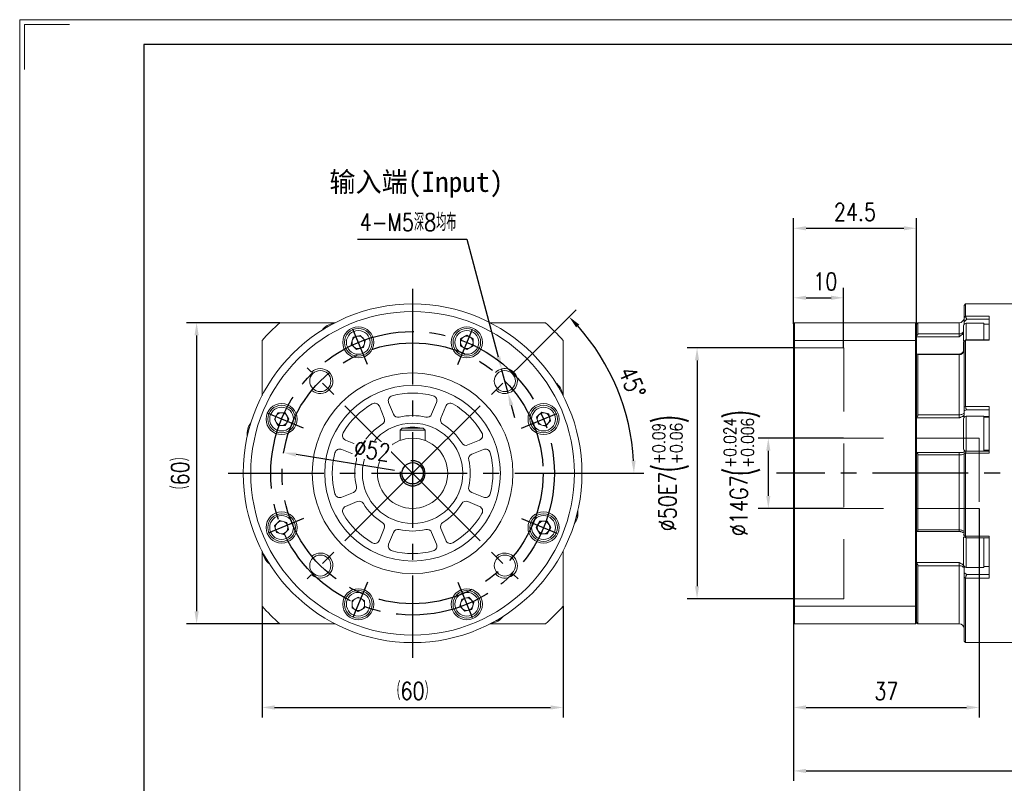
# Model space of a CAD drawing. Header units: millimetres. Extents: x 889 to 1305, y 1037 to 1331.
# Tile 7 of 10: x 889 to 1085, y 1178 to 1331. Entities that reach past the tile are written whole.
import ezdxf

# ---------------------------------------------------------------- set-up
doc = ezdxf.new("R2010")
doc.units = ezdxf.units.MM
doc.set_wipeout_variables(frame=1)
doc.header["$PDSIZE"] = -5
doc.linetypes.add('CENTER2', pattern=[28.575, 19.05, -3.175, 3.175, -3.175])
doc.linetypes.add('DASHED2', pattern=[9.525, 6.35, -3.175])
doc.layers.get('0').update_dxf_attribs({"lineweight": 18})
doc.layers.get('Defpoints').update_dxf_attribs({"lineweight": 18})
for name, color, linetype in [('1轮廓实线层', 7, 'Continuous'), ('2细线层', 4, 'Continuous'), ('3中心线层', 1, 'CENTER2'), ('4虚线层', 6, 'DASHED2'), ('7标注层', 4, 'Continuous')]:
    doc.layers.add(name, color=color, linetype=linetype)
doc.layers.add('SLD-0', color=7, linetype='Continuous', lineweight=18)
doc.layers.add('尺寸线', color=7, linetype='Continuous', lineweight=18)
doc.styles.add('TH_GBDIM', font='romans.shx', dxfattribs={"width": 0.8, "bigfont": 'gbcbig.shx'})
doc.styles.add('工程字', font='txt')
doc.dimstyles.new('TH_GBDIM', dxfattribs={"dimtxt": 3.5, "dimasz": 2.5, "dimexe": 2, "dimexo": 0, "dimgap": 1.5, "dimtad": 1, "dimdec": 1, "dimdsep": 46, "dimtxsty": 'TH_GBDIM', "dimcen": 2.5, "dimclrd": 130, "dimclre": 130, "dimclrt": 3, "dimadec": 0, "dimazin": 2, "dimtfac": 0.714286, "dimtdec": 1, "dimtmove": 0, "dimatfit": 3, "dimfxl": 1, "dimtzin": 0, "dimlwd": -1, "dimlwe": -1, "dimarcsym": 0})

# ---------------------------------------------------------------- blocks, each defined once
blk = doc.blocks.new('*U7')
at = {"layer": '3中心线层', "ltscale": 0.4}
blk.add_line((1.62, -3.92), (-1.62, 3.92), dxfattribs=at)
blk = doc.blocks.new('*U6')
at = {"color": 0, "linetype": 'ByBlock', "lineweight": -2, "transparency": 16777216}
blk.add_blockref('*U7', (50.31, 240.36), dxfattribs=at)
for p, rotation in [((71.54, 240.36), 315), ((35.3, 225.35), 45), ((86.55, 225.35), 270), ((86.55, 204.12), 225), ((35.3, 204.12), 90), ((50.31, 189.11), 135), ((71.54, 189.11), 180)]:
    blk.add_blockref('*U7', p, dxfattribs=dict(at, rotation=rotation))
blk = doc.blocks.new('*D14')
at = {"layer": '7标注层', "color": 130}
for p, q in [((1053.43, 1247.24), (1036.42, 1247.24)), ((1038.42, 1244.74), (1038.42, 1235.74)), ((1053.43, 1233.24), (1036.42, 1233.24))]:
    blk.add_line(p, q, dxfattribs=at)
for points in [[(1038.83, 1244.74), (1038, 1244.74), (1038.42, 1247.24)], [(1038, 1235.74), (1038.83, 1235.74), (1038.42, 1233.24)]]:
    blk.add_solid(points, dxfattribs=at)
at = {"layer": 'Defpoints', "color": 0}
for p in [(1053.43, 1247.24), (1038.42, 1233.24), (1053.43, 1233.24)]:
    blk.add_point(p, dxfattribs=at)
at = {"layer": '7标注层', "color": 3, "insert": (1033.12, 1240.24), "char_height": 3.5, "attachment_point": 5, "rotation": 90, "style": 'TH_GBDIM'}
blk.add_mtext('{\\A1;{%%c14}{}{G7\\H0.7143x;{\\H2x;\\W0.5;(}\\S+0.024^ +0.006;{\\H2x;\\W0.5;)}}}', dxfattribs=at)
blk = doc.blocks.new('*D15')
at = {"layer": '7标注层', "color": 130}
for p, q in [((1043.43, 1265.24), (1022.22, 1265.24)), ((1024.22, 1262.74), (1024.22, 1217.74)), ((1043.43, 1215.24), (1022.22, 1215.24))]:
    blk.add_line(p, q, dxfattribs=at)
for points in [[(1024.63, 1262.74), (1023.8, 1262.74), (1024.22, 1265.24)], [(1023.8, 1217.74), (1024.63, 1217.74), (1024.22, 1215.24)]]:
    blk.add_solid(points, dxfattribs=at)
at = {"layer": 'Defpoints', "color": 0}
for p in [(1043.43, 1265.24), (1024.22, 1215.24), (1043.43, 1215.24)]:
    blk.add_point(p, dxfattribs=at)
at = {"layer": '7标注层', "color": 3, "insert": (1018.92, 1240.24), "char_height": 3.5, "attachment_point": 5, "rotation": 90, "style": 'TH_GBDIM'}
blk.add_mtext('{\\A1;{%%c50}{}{E7\\H0.7143x;{\\H2x;\\W0.5;(}\\S+0.09^ +0.06;{\\H2x;\\W0.5;)}}}', dxfattribs=at)
blk = doc.blocks.new('*D16')
at = {"layer": '7标注层', "color": 130}
for p, q in [((1080.43, 1233.24), (1080.43, 1191.57)), ((1043.43, 1210.44), (1043.43, 1191.57)), ((1045.93, 1193.57), (1077.93, 1193.57))]:
    blk.add_line(p, q, dxfattribs=at)
for points in [[(1045.93, 1193.99), (1045.93, 1193.15), (1043.43, 1193.57)], [(1077.93, 1193.15), (1077.93, 1193.99), (1080.43, 1193.57)]]:
    blk.add_solid(points, dxfattribs=at)
at = {"layer": 'Defpoints', "color": 0}
for p in [(1080.43, 1233.24), (1043.43, 1210.44), (1080.43, 1193.57)]:
    blk.add_point(p, dxfattribs=at)
at = {"layer": '7标注层', "color": 3, "insert": (1061.93, 1196.82), "char_height": 3.5, "attachment_point": 5, "style": 'TH_GBDIM'}
blk.add_mtext('37', dxfattribs=at)
blk = doc.blocks.new('*D21')
at = {"layer": '7标注层', "color": 130}
for p, q in [((1161.43, 1230.64), (1161.43, 1178.92)), ((1043.43, 1210.44), (1043.43, 1178.92)), ((1045.93, 1180.92), (1158.93, 1180.92))]:
    blk.add_line(p, q, dxfattribs=at)
for points in [[(1045.93, 1181.34), (1045.93, 1180.51), (1043.43, 1180.92)], [(1158.93, 1180.51), (1158.93, 1181.34), (1161.43, 1180.92)]]:
    blk.add_solid(points, dxfattribs=at)
at = {"layer": 'Defpoints', "color": 0}
for p in [(1161.43, 1230.64), (1043.43, 1210.44), (1161.43, 1180.92)]:
    blk.add_point(p, dxfattribs=at)
at = {"layer": '7标注层', "color": 3, "insert": (1102.43, 1184.17), "char_height": 3.5, "attachment_point": 5, "style": 'TH_GBDIM'}
blk.add_mtext('118', dxfattribs=at)
blk = doc.blocks.new('*D23')
at = {"layer": '7标注层', "color": 130}
for p, q in [((1043.43, 1270.04), (1043.43, 1277.22)), ((1053.43, 1265.24), (1053.43, 1277.22)), ((1045.93, 1275.22), (1050.93, 1275.22))]:
    blk.add_line(p, q, dxfattribs=at)
for points in [[(1045.93, 1275.64), (1045.93, 1274.81), (1043.43, 1275.22)], [(1050.93, 1274.81), (1050.93, 1275.64), (1053.43, 1275.22)]]:
    blk.add_solid(points, dxfattribs=at)
at = {"layer": 'Defpoints', "color": 0}
for p in [(1053.43, 1275.22), (1043.43, 1270.04), (1053.43, 1265.24)]:
    blk.add_point(p, dxfattribs=at)
at = {"layer": '7标注层', "color": 3, "insert": (1049.78, 1278.47), "char_height": 3.5, "attachment_point": 5, "style": 'TH_GBDIM'}
blk.add_mtext('10', dxfattribs=at)
blk = doc.blocks.new('*D24')
at = {"layer": '7标注层', "color": 130}
for p, q in [((956.55, 1286.91), (978.33, 1286.91)), ((978.33, 1286.91), (984.62, 1263.45)), ((986.57, 1256.21), (985.27, 1261.04)), ((987.21, 1253.8), (987.86, 1251.38))]:
    blk.add_line(p, q, dxfattribs=at)
for points in [[(984.22, 1263.35), (985.02, 1263.56), (985.27, 1261.04)], [(987.62, 1253.9), (986.81, 1253.69), (986.57, 1256.21)]]:
    blk.add_solid(points, dxfattribs=at)
at = {"layer": 'Defpoints', "color": 0}
for p in [(985.27, 1261.04), (986.57, 1256.21)]:
    blk.add_point(p, dxfattribs=at)
at = {"layer": '7标注层', "color": 3, "insert": (966.64, 1290.3), "char_height": 3.5, "attachment_point": 5, "style": 'TH_GBDIM'}
blk.add_mtext('{4-M5深8均布}{}{}', dxfattribs=at)
blk = doc.blocks.new('*D25')
at = {"layer": '7标注层', "color": 130}
for p, q in [((937.53, 1213.78), (937.53, 1191.57)), ((997.53, 1213.78), (997.53, 1191.57)), ((940.03, 1193.57), (995.03, 1193.57))]:
    blk.add_line(p, q, dxfattribs=at)
for points in [[(940.03, 1193.99), (940.03, 1193.15), (937.53, 1193.57)], [(995.03, 1193.15), (995.03, 1193.99), (997.53, 1193.57)]]:
    blk.add_solid(points, dxfattribs=at)
at = {"layer": 'Defpoints', "color": 0}
for p in [(937.53, 1213.78), (997.53, 1213.78), (997.53, 1193.57)]:
    blk.add_point(p, dxfattribs=at)
at = {"layer": '7标注层', "color": 3, "insert": (967.53, 1196.82), "char_height": 3.5, "attachment_point": 5, "style": 'TH_GBDIM'}
blk.add_mtext('{（60）}{}{}', dxfattribs=at)
blk = doc.blocks.new('*D26')
at = {"layer": '7标注层', "color": 130}
for p, q in [((941.08, 1270.24), (922.5, 1270.24)), ((924.5, 1267.74), (924.5, 1212.74)), ((941.08, 1210.24), (922.5, 1210.24))]:
    blk.add_line(p, q, dxfattribs=at)
for points in [[(924.92, 1267.74), (924.08, 1267.74), (924.5, 1270.24)], [(924.08, 1212.74), (924.92, 1212.74), (924.5, 1210.24)]]:
    blk.add_solid(points, dxfattribs=at)
at = {"layer": 'Defpoints', "color": 0}
for p in [(941.08, 1270.24), (924.5, 1210.24), (941.08, 1210.24)]:
    blk.add_point(p, dxfattribs=at)
at = {"layer": '7标注层', "color": 3, "insert": (921.25, 1240.24), "char_height": 3.5, "attachment_point": 5, "rotation": 90, "style": 'TH_GBDIM'}
blk.add_mtext('{（60）}{}{}', dxfattribs=at)
blk = doc.blocks.new('*D27')
at = {"layer": '7标注层', "color": 130}
for p, q in [((988.54, 1261.25), (1000.13, 1272.84)), ((1004.28, 1240.24), (1013.64, 1240.24))]:
    blk.add_line(p, q, dxfattribs=at)
blk.add_arc((967.53, 1240.24), 44.11, 3.248, 41.752, dxfattribs=at)
for points in [[(1000.74, 1269.9), (1000.13, 1269.33), (998.72, 1271.43)], [(1011.15, 1242.73), (1011.98, 1242.75), (1011.64, 1240.24)]]:
    blk.add_solid(points, dxfattribs=at)
at = {"layer": 'Defpoints', "color": 0}
for p in [(1005.73, 1262.29), (988.54, 1261.25), (930.78, 1240.24), (967.53, 1240.24), (1004.28, 1240.24)]:
    blk.add_point(p, dxfattribs=at)
at = {"layer": '7标注层', "color": 3, "insert": (1011.29, 1258.34), "char_height": 3.5, "attachment_point": 5, "rotation": 292.474, "style": 'TH_GBDIM'}
blk.add_mtext('45%%d', dxfattribs=at)
blk = doc.blocks.new('*D32')
at = {"layer": '7标注层', "color": 130}
blk.add_line((963.96, 1240.81), (944.33, 1243.96), dxfattribs=at)
blk.add_solid([(944.4, 1244.37), (944.26, 1243.55), (941.86, 1244.36)], dxfattribs=at)
at = {"layer": 'Defpoints', "color": 0}
for p in [(941.86, 1244.36), (993.2, 1236.12)]:
    blk.add_point(p, dxfattribs=at)
at = {"layer": '7标注层', "color": 3, "insert": (959.5, 1244.82), "char_height": 3.5, "attachment_point": 5, "rotation": 350.8871, "style": 'TH_GBDIM'}
blk.add_mtext('∅52', dxfattribs=at)
blk = doc.blocks.new('*D37')
at = {"layer": '7标注层', "color": 130}
for p, q in [((1043.43, 1271.01), (1043.43, 1291.08)), ((1067.93, 1270.04), (1067.93, 1291.08)), ((1045.93, 1289.08), (1065.43, 1289.08))]:
    blk.add_line(p, q, dxfattribs=at)
for points in [[(1045.93, 1289.49), (1045.93, 1288.66), (1043.43, 1289.08)], [(1065.43, 1288.66), (1065.43, 1289.49), (1067.93, 1289.08)]]:
    blk.add_solid(points, dxfattribs=at)
at = {"layer": 'Defpoints', "color": 0}
for p in [(1067.93, 1289.08), (1043.43, 1271.01), (1067.93, 1270.04)]:
    blk.add_point(p, dxfattribs=at)
at = {"layer": '7标注层', "color": 3, "insert": (1055.68, 1292.33), "char_height": 3.5, "attachment_point": 5, "style": 'TH_GBDIM'}
blk.add_mtext('24.5', dxfattribs=at)

msp = doc.modelspace()

# ---------------------------------------------------------------- linework, layer by layer
at = {"color": 7, "linetype": 'Continuous', "lineweight": 15}
for p, q in [((1077.733173, 1273.990826), (1077.433173, 1273.690826)), ((1077.433173, 1271.296166), (1077.433173, 1273.690826)), ((1090.133173, 1273.990826), (1077.733173, 1273.990826)), ((1077.733173, 1273.990826), (1077.733173, 1271.57825)), ((1077.433173, 1271.296166), (1077.733173, 1271.57825)), ((1077.733173, 1271.57825), (1077.733203, 1271.57652)), ((1077.733203, 1271.57652), (1082.433173, 1271.57652)), ((1082.433173, 1269.765519), (1082.433173, 1271.57652)), ((941.075032, 1270.240826), (952.070899, 1270.240826)), ((982.994191, 1270.240826), (993.990058, 1270.240826)), ((1043.633173, 1270.240826), (1043.433173, 1270.040826)), ((1043.433173, 1266.622638), (1043.433173, 1270.040826)), ((1043.633173, 1270.240826), (1043.633173, 1266.698339)), ((1067.733173, 1270.240826), (1043.633173, 1270.240826)), ((1067.733173, 1266.698339), (1067.733173, 1270.240826)), ((1067.933173, 1270.040826), (1067.733173, 1270.240826)), ((1068.233173, 1270.240826), (1067.933173, 1269.940826)), ((1067.933173, 1270.040826), (1067.933173, 1266.622638)), ((1076.433173, 1270.240826), (1068.233173, 1270.240826)), ((1068.233173, 1270.240826), (1068.233173, 1268.035967)), ((1076.433173, 1268.035967), (1076.433173, 1270.240826)), ((1077.333173, 1266.654601), (1077.333173, 1269.654601)), ((1077.433173, 1269.954601), (1077.433173, 1270.464513)), ((1081.333173, 1270.154601), (1077.833173, 1270.154601)), ((1077.833173, 1270.154601), (1077.833173, 1266.871719)), ((1082.433173, 1270.941278), (1077.940279, 1270.941278)), ((1081.333173, 1270.154601), (1081.333173, 1266.871719)), ((1082.433173, 1269.954601), (1081.333173, 1269.954601)), ((1082.433173, 1269.765519), (1082.433173, 1269.163548)), ((955.701118, 1267.361043), (957.095311, 1267.734616)), ((957.095311, 1267.734616), (958.115932, 1266.713996)), ((977.093352, 1267.06211), (978.343352, 1267.783798)), ((978.343352, 1267.783798), (979.593352, 1267.06211)), ((1076.433173, 1267.464701), (1067.933173, 1267.464701)), ((1068.233173, 1268.035967), (1076.433173, 1268.035967)), ((1076.433173, 1267.464701), (1076.433173, 1268.035967)), ((1077.333173, 1267.937176), (1077.064144, 1267.937176)), ((1082.433173, 1266.764665), (1082.433173, 1269.163548)), ((937.532545, 1255.702472), (937.532545, 1266.698339)), ((955.327544, 1265.966849), (955.701118, 1267.361043)), ((956.348165, 1264.946229), (955.327544, 1265.966849)), ((958.115932, 1266.713996), (957.742359, 1265.319802)), ((977.093352, 1265.618735), (977.093352, 1267.06211)), ((978.343352, 1264.897047), (977.093352, 1265.618735)), ((979.593352, 1265.618735), (978.343352, 1264.897047)), ((979.593352, 1267.06211), (979.593352, 1265.618735)), ((997.532545, 1266.698339), (997.532545, 1255.702472)), ((1043.433173, 1266.622638), (1043.633173, 1266.698339)), ((1043.433173, 1213.859014), (1043.433173, 1266.622638)), ((1067.733173, 1266.698339), (1043.633173, 1266.698339)), ((1043.633173, 1266.698339), (1043.633173, 1213.783313)), ((1067.733173, 1266.698339), (1067.933173, 1266.622638)), ((1067.733173, 1213.783313), (1067.733173, 1266.698339)), ((1067.933173, 1266.622638), (1067.933173, 1213.859014)), ((1077.333173, 1264.524837), (1077.333173, 1266.50128)), ((1077.733173, 1266.761784), (1077.433173, 1266.531919)), ((1077.433173, 1253.411969), (1077.433173, 1266.531919)), ((1077.761975, 1266.862644), (1077.434355, 1266.611476)), ((1077.733203, 1266.764665), (1077.733173, 1266.761784)), ((1077.733173, 1266.761784), (1077.733173, 1253.53891)), ((1082.433173, 1266.764665), (1077.733203, 1266.764665)), ((1082.433173, 1266.871719), (1077.782268, 1266.871719)), ((957.742359, 1265.319802), (956.348165, 1264.946229)), ((1076.433173, 1264.019958), (1068.12443, 1264.019958)), ((1068.233173, 1263.91452), (1068.233173, 1251.912787)), ((1076.433173, 1263.91452), (1068.233173, 1263.91452)), ((1076.433173, 1263.91452), (1076.433173, 1264.019958)), ((1076.433173, 1251.912787), (1076.433173, 1263.91452)), ((962.767427, 1254.357966), (963.734508, 1252.023224)), ((971.330582, 1252.023224), (972.297664, 1254.357966)), ((939.989573, 1251.051633), (940.711261, 1252.301633)), ((940.711261, 1252.301633), (942.154636, 1252.301633)), ((942.154636, 1252.301633), (942.876324, 1251.051633)), ((961.886749, 1251.257857), (960.919667, 1253.592599)), ((974.145423, 1253.592599), (973.178341, 1251.257857)), ((992.237948, 1251.425206), (993.258569, 1252.445827)), ((993.258569, 1252.445827), (994.652763, 1252.072253)), ((994.652763, 1252.072253), (995.026336, 1250.67806)), ((1068.233173, 1251.912787), (1076.433173, 1251.912787)), ((1076.433173, 1251.296672), (1076.433173, 1251.912787)), ((1077.433173, 1253.411969), (1077.733173, 1253.53891)), ((1077.433173, 1251.901184), (1077.433173, 1252.670108)), ((1077.733173, 1253.53891), (1077.733203, 1253.534627)), ((1077.733203, 1253.534627), (1082.433173, 1253.534627)), ((1082.433173, 1252.884528), (1077.940279, 1252.884528)), ((1082.433173, 1249.556038), (1082.433173, 1253.534627)), ((940.711261, 1249.801633), (939.989573, 1251.051633)), ((942.154636, 1249.801633), (940.711261, 1249.801633)), ((942.876324, 1251.051633), (942.154636, 1249.801633)), ((992.611521, 1250.031012), (992.237948, 1251.425206)), ((994.005715, 1249.657439), (992.611521, 1250.031012)), ((995.026336, 1250.67806), (994.005715, 1249.657439)), ((1076.433173, 1251.296672), (1067.933173, 1251.296672)), ((1077.531387, 1251.533461), (1077.064144, 1251.533461)), ((1077.333173, 1251.032584), (1077.333173, 1251.134807)), ((1077.333173, 1245.134807), (1077.333173, 1251.032584)), ((1081.333173, 1251.634807), (1077.833173, 1251.634807)), ((1077.833173, 1251.634807), (1077.833173, 1251.515547)), ((1077.833173, 1251.515547), (1077.833173, 1244.634807)), ((1081.333173, 1251.634807), (1081.333173, 1251.515547)), ((1082.433173, 1251.533461), (1081.333173, 1251.533461)), ((1081.333173, 1251.515547), (1081.333173, 1244.679607)), ((1082.433173, 1251.434807), (1081.333173, 1251.434807)), ((965.032545, 1248.840826), (965.432545, 1249.240826)), ((970.032545, 1248.840826), (965.032545, 1248.840826)), ((965.032545, 1246.779174), (965.032545, 1248.840826)), ((965.432545, 1249.240826), (969.632545, 1249.240826)), ((970.032545, 1248.840826), (969.632545, 1249.240826)), ((970.032545, 1246.779174), (970.032545, 1248.840826)), ((1082.433173, 1249.556038), (1082.433173, 1248.39312)), ((1082.433173, 1244.238837), (1082.433173, 1248.39312)), ((954.180772, 1246.853703), (956.515514, 1245.886622)), ((978.549577, 1245.886622), (980.884318, 1246.853703)), ((955.750147, 1244.038863), (953.415405, 1245.005944)), ((981.649685, 1245.005944), (979.314944, 1244.038863)), ((1067.933173, 1244.388445), (1076.433173, 1244.388445)), ((1068.233173, 1243.950763), (1068.233173, 1228.952331)), ((1076.433173, 1243.950763), (1068.233173, 1243.950763)), ((1076.433173, 1243.950763), (1076.433173, 1244.388445)), ((1076.433173, 1228.952331), (1076.433173, 1243.950763)), ((1077.915441, 1244.679114), (1077.432616, 1244.637002)), ((1077.733173, 1244.23421), (1077.433173, 1244.208151)), ((1077.433173, 1227.812296), (1077.433173, 1244.208151)), ((1077.733203, 1244.238837), (1077.733173, 1244.23421)), ((1077.733173, 1244.23421), (1077.733173, 1227.709732)), ((1082.433173, 1244.238837), (1077.733203, 1244.238837)), ((1082.433173, 1244.679607), (1077.922409, 1244.679607)), ((1081.333173, 1244.834807), (1082.433173, 1244.834807)), ((953.415405, 1235.475707), (955.750147, 1236.442789)), ((979.314944, 1236.442789), (981.649685, 1235.475707)), ((956.515514, 1234.59503), (954.180772, 1233.627948)), ((980.884318, 1233.627948), (978.549577, 1234.59503)), ((940.038755, 1229.803592), (941.059375, 1230.824213)), ((941.059375, 1230.824213), (942.453569, 1230.450639)), ((942.453569, 1230.450639), (942.827142, 1229.056446)), ((992.188766, 1229.430019), (992.910454, 1230.680019)), ((992.910454, 1230.680019), (994.35383, 1230.680019)), ((994.35383, 1230.680019), (995.075518, 1229.430019)), ((940.412328, 1228.409398), (940.038755, 1229.803592)), ((941.806522, 1228.035825), (940.412328, 1228.409398)), ((942.827142, 1229.056446), (941.806522, 1228.035825)), ((960.919667, 1226.889053), (961.886749, 1229.223794)), ((963.734508, 1228.458427), (962.767427, 1226.123686)), ((972.297664, 1226.123686), (971.330582, 1228.458427)), ((973.178341, 1229.223794), (974.145423, 1226.889053)), ((992.910454, 1228.180019), (992.188766, 1229.430019)), ((994.35383, 1228.180019), (992.910454, 1228.180019)), ((995.075518, 1229.430019), (994.35383, 1228.180019)), ((1067.933173, 1228.640472), (1076.433173, 1228.640472)), ((1068.233173, 1228.952331), (1076.433173, 1228.952331)), ((1076.433173, 1228.640472), (1076.433173, 1228.952331)), ((1077.333173, 1227.879895), (1077.333173, 1227.990826)), ((1077.333173, 1226.490826), (1077.333173, 1227.510345)), ((1077.333173, 1221.990826), (1077.333173, 1226.490826)), ((1077.433173, 1227.812296), (1077.733173, 1227.709732)), ((1077.433244, 1227.536637), (1077.845151, 1227.395695)), ((1077.733173, 1227.709732), (1077.733203, 1227.705406)), ((1077.733203, 1227.705406), (1082.433173, 1227.705406)), ((1077.833173, 1227.418582), (1077.833173, 1226.740826)), ((1077.833173, 1226.740826), (1077.833173, 1221.490826)), ((1077.870343, 1227.391116), (1082.433173, 1227.391116)), ((1081.333173, 1227.391116), (1081.333173, 1226.740826)), ((1081.333173, 1226.740826), (1081.333173, 1221.490826)), ((1082.433173, 1223.889832), (1082.433173, 1227.705406)), ((937.532545, 1213.783313), (937.532545, 1224.77918)), ((997.532545, 1224.77918), (997.532545, 1213.783313)), ((1067.933173, 1222.458532), (1076.433173, 1222.458532)), ((1076.433173, 1221.813775), (1076.433173, 1222.458532)), ((1082.433173, 1223.889832), (1082.433173, 1222.847188)), ((1082.433173, 1219.371028), (1082.433173, 1222.847188)), ((1076.433173, 1221.813775), (1068.233173, 1221.813775)), ((1068.233173, 1221.813775), (1068.233173, 1210.240826)), ((1076.433173, 1210.240826), (1076.433173, 1221.813775)), ((1077.333173, 1222.118159), (1077.064144, 1222.118159)), ((1077.433173, 1220.389359), (1077.433173, 1221.558866)), ((1077.433173, 1220.389359), (1077.940279, 1220.063233)), ((1077.833173, 1221.490826), (1081.333173, 1221.490826)), ((1081.333173, 1221.690826), (1082.433173, 1221.690826)), ((1077.733173, 1219.367367), (1077.433173, 1219.560377)), ((1077.433173, 1206.790826), (1077.433173, 1219.560377)), ((1077.733203, 1219.371028), (1077.733173, 1219.367367)), ((1077.733173, 1219.367367), (1077.733173, 1206.490826)), ((1082.433173, 1219.371028), (1077.733203, 1219.371028)), ((1077.940279, 1220.063233), (1082.433173, 1220.063233)), ((955.471738, 1214.862917), (956.721738, 1215.584605)), ((955.471738, 1213.419541), (955.471738, 1214.862917)), ((956.721738, 1215.584605), (957.971738, 1214.862917)), ((957.971738, 1214.862917), (957.971738, 1213.419541)), ((976.949158, 1213.767656), (977.322731, 1215.16185)), ((977.322731, 1215.16185), (978.716925, 1215.535423)), ((978.716925, 1215.535423), (979.737546, 1214.514802)), ((979.737546, 1214.514802), (979.363973, 1213.120608)), ((956.721738, 1212.697853), (955.471738, 1213.419541)), ((957.971738, 1213.419541), (956.721738, 1212.697853)), ((977.969779, 1212.747035), (976.949158, 1213.767656)), ((979.363973, 1213.120608), (977.969779, 1212.747035)), ((1043.433173, 1210.440826), (1043.433173, 1213.859014)), ((1043.433173, 1213.859014), (1043.633173, 1213.783313)), ((1043.633173, 1213.783313), (1043.633173, 1210.240826)), ((1067.733173, 1213.783313), (1043.633173, 1213.783313)), ((1067.733173, 1213.783313), (1067.933173, 1213.859014)), ((1067.733173, 1210.240826), (1067.733173, 1213.783313)), ((1067.933173, 1213.859014), (1067.933173, 1210.440826)), ((1067.933173, 1210.540826), (1068.233173, 1210.240826)), ((952.070899, 1210.240826), (941.075032, 1210.240826)), ((993.990058, 1210.240826), (982.994191, 1210.240826)), ((1043.433173, 1210.440826), (1043.633173, 1210.240826)), ((1067.733173, 1210.240826), (1043.633173, 1210.240826)), ((1067.733173, 1210.240826), (1067.933173, 1210.440826)), ((1068.233173, 1210.240826), (1076.433173, 1210.240826)), ((1077.433173, 1206.790826), (1077.733173, 1206.490826)), ((1077.733173, 1206.490826), (1090.133173, 1206.490826))]:
    msp.add_line(p, q, dxfattribs=at)
at = {"color": 7, "linetype": 'Continuous', "lineweight": 15, "flags": 128}
for points in [[(1077.940279, 1270.941278), (1077.927334, 1270.929107), (1077.433173, 1270.464513)], [(1076.433173, 1251.912787), (1076.628263, 1251.920263), (1076.815856, 1251.942403), (1076.988743, 1251.978357), (1077.140279, 1252.026742), (1077.264642, 1252.085699), (1077.357052, 1252.152964), (1077.413958, 1252.22595), (1077.433173, 1252.301853)], [(1077.940279, 1252.884528), (1077.927334, 1252.879055), (1077.433173, 1252.670108)], [(1076.433173, 1228.952331), (1076.628263, 1228.945101), (1076.815856, 1228.923688), (1076.988743, 1228.888916), (1077.140279, 1228.84212), (1077.264642, 1228.785099), (1077.357052, 1228.720045), (1077.413958, 1228.649457), (1077.433173, 1228.576048)], [(1076.433173, 1221.813775), (1076.628263, 1221.801972), (1076.815856, 1221.767019), (1076.988743, 1221.710258), (1077.140279, 1221.63387), (1077.264642, 1221.54079), (1077.357052, 1221.434597), (1077.413958, 1221.319371), (1077.433173, 1221.19954)]]:
    msp.add_lwpolyline(points, dxfattribs=at)
at = {"color": 7, "linetype": 'Continuous', "lineweight": 15}
for centre, radius in [((967.532545, 1240.240826), 33.75), ((967.532545, 1240.240826), 32.25), ((956.721738, 1266.340423), 3.1), ((978.343352, 1266.340423), 3.1), ((956.721738, 1266.340423), 2.75), ((956.721738, 1266.340423), 2.375), ((978.343352, 1266.340423), 2.75), ((978.343352, 1266.340423), 2.375), ((949.147769, 1258.625602), 2.1), ((967.532545, 1240.240826), 20), ((985.917322, 1258.625602), 2.1), ((967.532545, 1240.240826), 17.5), ((941.432948, 1251.051633), 3.1), ((941.432948, 1251.051633), 2.75), ((993.632142, 1251.051633), 3.1), ((993.632142, 1251.051633), 2.75), ((941.432948, 1251.051633), 2.375), ((993.632142, 1251.051633), 2.375), ((967.532545, 1240.240826), 10), ((967.532545, 1240.240826), 7), ((941.432948, 1229.430019), 3.1), ((941.432948, 1229.430019), 2.75), ((993.632142, 1229.430019), 3.1), ((993.632142, 1229.430019), 2.75), ((941.432948, 1229.430019), 2.375), ((993.632142, 1229.430019), 2.375), ((949.147769, 1221.856049), 2.1), ((985.917322, 1221.856049), 2.1), ((956.721738, 1214.141229), 3.1), ((956.721738, 1214.141229), 2.75), ((956.721738, 1214.141229), 2.375), ((978.343352, 1214.141229), 3.1), ((978.343352, 1214.141229), 2.75), ((978.343352, 1214.141229), 2.375)]:
    msp.add_circle(centre, radius, dxfattribs=at)
for centre, radius, start, end in [((967.532545, 1240.240826), 40, 131.40962211, 138.59037789), ((952.282545, 1266.654601), 3.5, 97.02385403, 142.97614597), ((952.282545, 1266.654601), 3.3, 109.48952048, 130.51047952), ((967.532545, 1240.240826), 40, 41.40962211, 48.59037789), ((1076.433173, 1271.240826), 1, 270, 0), ((1077.833173, 1269.654601), 0.5, 90, 180), ((956.721738, 1266.340423), 1.25, 105, 165), ((956.721738, 1266.340423), 1.25, 45, 105), ((978.343352, 1266.340423), 1.25, 120, 180), ((978.343352, 1266.340423), 1.25, 60, 120), ((978.343352, 1266.340423), 1.25, 0, 60), ((1076.450416, 1269.042495), 1.006676, 269.0185062, 331.27093246), ((956.721738, 1266.340423), 1.25, 165, 225), ((956.721738, 1266.340423), 1.25, 225, 285), ((956.721738, 1266.340423), 1.25, 285, 345), ((956.721738, 1266.340423), 1.25, 345, 45), ((978.343352, 1266.340423), 1.25, 180, 240), ((978.343352, 1266.340423), 1.25, 300, 0), ((978.343352, 1266.340423), 1.25, 240, 300), ((1076.527494, 1264.82317), 0.913532, 264.0737129, 352.48186309), ((1076.433173, 1265.019958), 1, 270, 308.86218388), ((993.94632, 1255.490826), 3.5, 7.02385403, 52.97614597), ((993.94632, 1255.490826), 3.3, 19.48952048, 40.51047952), ((963.691306, 1254.740649), 1, 104.83774434, 202.5), ((967.532545, 1240.240826), 16, 75.16225566, 104.83774434), ((971.373784, 1254.740649), 1, 337.5, 75.16225566), ((967.532545, 1240.240826), 16, 120.16225566, 149.83774434), ((959.995788, 1253.209916), 1, 22.5, 120.16225566), ((975.069303, 1253.209916), 1, 59.83774434, 157.5), ((967.532545, 1240.240826), 16, 30.16225566, 59.83774434), ((941.432948, 1251.051633), 1.25, 90, 150), ((941.432948, 1251.051633), 1.25, 30, 90), ((964.658388, 1252.405908), 1, 202.5, 283.29310378), ((967.532545, 1240.240826), 11.5, 76.70689622, 103.29310378), ((970.406703, 1252.405908), 1, 256.70689622, 337.5), ((993.632142, 1251.051633), 1.25, 135, 195), ((993.632142, 1251.051633), 1.25, 75, 135), ((993.632142, 1251.051633), 1.25, 15, 75), ((938.071808, 1248.134807), 3.5, 142.02385403, 187.97614597), ((941.432948, 1251.051633), 1.25, 150, 210), ((941.432948, 1251.051633), 1.25, 210, 270), ((941.432948, 1251.051633), 1.25, 270, 330), ((941.432948, 1251.051633), 1.25, 330, 30), ((967.532545, 1240.240826), 11.5, 121.70689622, 148.29310378), ((960.96287, 1250.875174), 1, 301.70689622, 22.5), ((974.102221, 1250.875174), 1, 157.5, 238.29310378), ((967.532545, 1240.240826), 11.5, 31.70689622, 58.29310378), ((993.632142, 1251.051633), 1.25, 195, 255), ((993.632142, 1251.051633), 1.25, 255, 315), ((993.632142, 1251.051633), 1.25, 315, 15), ((1077.833173, 1251.134807), 0.5, 90, 180), ((938.071808, 1248.134807), 3.3, 154.48952048, 175.51047952), ((954.563455, 1247.777583), 1, 149.83774434, 247.5), ((967.532545, 1240.240826), 9.2, 78.03125445, 101.96874555), ((980.501635, 1247.777583), 1, 292.5, 30.16225566), ((956.898197, 1246.810501), 1, 247.5, 328.29310378), ((978.166893, 1246.810501), 1, 211.70689622, 292.5), ((967.532545, 1240.240826), 16, 165.16225566, 194.83774434), ((953.032722, 1244.082065), 1, 67.5, 165.16225566), ((955.367463, 1243.114983), 1, 346.70689622, 67.5), ((979.697627, 1243.114983), 1, 112.5, 193.29310378), ((982.032369, 1244.082065), 1, 14.83774434, 112.5), ((967.532545, 1240.240826), 16, 345.16225566, 14.83774434), ((1076.679349, 1246.065109), 2.128629, 263.35886097, 290.74047184), ((1077.833173, 1245.134807), 0.5, 180, 270), ((967.532545, 1240.240826), 11.5, 166.70689622, 193.29310378), ((967.532545, 1240.240826), 11.5, 346.70689622, 13.29310378), ((953.032722, 1236.399587), 1, 194.83774434, 292.5), ((955.367463, 1237.366668), 1, 292.5, 13.29310378), ((979.697627, 1237.366668), 1, 166.70689622, 247.5), ((982.032369, 1236.399587), 1, 247.5, 345.16225566), ((956.898197, 1233.67115), 1, 31.70689622, 112.5), ((967.532545, 1240.240826), 11.5, 211.70689622, 238.29310378), ((967.532545, 1240.240826), 11.5, 301.70689622, 328.29310378), ((978.166893, 1233.67115), 1, 67.5, 148.29310378), ((954.563455, 1232.704068), 1, 112.5, 210.16225566), ((967.532545, 1240.240826), 16, 210.16225566, 239.83774434), ((967.532545, 1240.240826), 16, 300.16225566, 329.83774434), ((980.501635, 1232.704068), 1, 329.83774434, 67.5), ((996.993283, 1232.346845), 3.5, 322.02385403, 7.97614597), ((996.993283, 1232.346845), 3.3, 334.48952048, 355.51047952), ((941.432948, 1229.430019), 1.25, 135, 195), ((941.432948, 1229.430019), 1.25, 75, 135), ((941.432948, 1229.430019), 1.25, 15, 75), ((960.96287, 1229.606478), 1, 337.5, 58.29310378), ((974.102221, 1229.606478), 1, 121.70689622, 202.5), ((993.632142, 1229.430019), 1.25, 90, 150), ((993.632142, 1229.430019), 1.25, 30, 90), ((941.432948, 1229.430019), 1.25, 195, 255), ((941.432948, 1229.430019), 1.25, 255, 315), ((941.432948, 1229.430019), 1.25, 315, 15), ((964.658388, 1228.075744), 1, 76.70689622, 157.5), ((967.532545, 1240.240826), 11.5, 256.70689622, 283.29310378), ((970.406703, 1228.075744), 1, 22.5, 103.29310378), ((993.632142, 1229.430019), 1.25, 150, 210), ((993.632142, 1229.430019), 1.25, 210, 270), ((993.632142, 1229.430019), 1.25, 270, 330), ((993.632142, 1229.430019), 1.25, 330, 30), ((1076.433173, 1227.640472), 1, 80.69489152, 90), ((1077.833173, 1227.990826), 0.5, 148.13236572, 180), ((959.995788, 1227.271736), 1, 239.83774434, 337.5), ((975.069303, 1227.271736), 1, 202.5, 300.16225566), ((941.11877, 1224.990826), 3.5, 187.02385403, 232.97614597), ((963.691306, 1225.741002), 1, 157.5, 255.16225566), ((967.532545, 1240.240826), 16, 255.16225566, 284.83774434), ((971.373784, 1225.741002), 1, 284.83774434, 22.5), ((941.11877, 1224.990826), 3.3, 199.48952048, 220.51047952), ((1077.833173, 1221.990826), 0.5, 180, 270), ((956.721738, 1214.141229), 1.25, 120, 180), ((956.721738, 1214.141229), 1.25, 60, 120), ((956.721738, 1214.141229), 1.25, 0, 60), ((978.343352, 1214.141229), 1.25, 165, 225), ((978.343352, 1214.141229), 1.25, 105, 165), ((978.343352, 1214.141229), 1.25, 45, 105), ((978.343352, 1214.141229), 1.25, 345, 45), ((967.532545, 1240.240826), 40, 221.40962211, 228.59037789), ((956.721738, 1214.141229), 1.25, 180, 240), ((956.721738, 1214.141229), 1.25, 240, 300), ((956.721738, 1214.141229), 1.25, 300, 0), ((978.343352, 1214.141229), 1.25, 225, 285), ((978.343352, 1214.141229), 1.25, 285, 345), ((967.532545, 1240.240826), 40, 311.40962211, 318.59037789), ((982.782545, 1213.827051), 3.5, 277.02385403, 322.97614597), ((982.782545, 1213.827051), 3.3, 289.48952048, 310.51047952), ((1076.433173, 1209.240826), 1, 0, 90)]:
    msp.add_arc(centre, radius, start, end, dxfattribs=at)
at = {"color": 4}
for centre, start, end in [((949.147769, 1258.625602), 227.75566705, 135), ((985.917322, 1258.625602), 225, 137.75566705), ((949.147769, 1221.856049), 225, 132.24433295), ((985.917322, 1221.856049), 222.24433295, 135)]:
    msp.add_arc(centre, 2.5, start, end, dxfattribs=at)
at = {"color": 7, "linetype": 'Continuous', "lineweight": 15}
for points, knots in [([(1077.940279, 1270.941278), (1077.939601, 1270.942818), (1077.92171, 1270.98344), (1077.881228, 1271.079783), (1077.824113, 1271.230464), (1077.77516, 1271.379103), (1077.741484, 1271.503317), (1077.735964, 1271.552109), (1077.733203, 1271.57652)], [0, 0, 0, 0, 0.0066540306, 0.175453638, 0.3963878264, 0.6021190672, 0.8009315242, 1, 1, 1, 1]), ([(1077.433173, 1270.464513), (1077.433173, 1270.570342), (1077.433173, 1270.750203), (1077.433173, 1270.993934), (1077.433173, 1271.155342), (1077.433173, 1271.251628), (1077.433173, 1271.283714), (1077.433173, 1271.296166)], [0, 0, 0, 0, 0.3459909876, 0.5880279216, 0.7670588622, 0.9096020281, 1, 1, 1, 1]), ([(1067.933173, 1267.581705), (1067.989161, 1267.645742), (1068.082442, 1267.752433), (1068.177528, 1267.891883), (1068.225509, 1267.983923), (1068.230823, 1268.020009), (1068.233173, 1268.035967)], [0, 0, 0, 0, 0.3786653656, 0.6308827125, 0.8367631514, 1, 1, 1, 1]), ([(1077.064144, 1267.937176), (1076.968161, 1267.851981), (1076.823288, 1267.72339), (1076.605441, 1267.576636), (1076.492475, 1267.503156), (1076.434929, 1267.46584), (1076.433173, 1267.464701)], [0, 0, 0, 0, 0.49126767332, 0.74150229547, 0.99211136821, 1, 1, 1, 1]), ([(1077.333173, 1268.33693), (1077.290991, 1268.247852), (1077.221821, 1268.101779), (1077.108399, 1267.983375), (1077.064144, 1267.937176)], [0, 0, 0, 0, 0.6098204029, 1, 1, 1, 1]), ([(1077.733203, 1266.764665), (1077.735387, 1266.795288), (1077.738879, 1266.844249), (1077.75747, 1266.855361), (1077.764433, 1266.859523)], [0, 0, 0, 0, 0.6254706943, 1, 1, 1, 1]), ([(1068.233173, 1263.91452), (1068.229646, 1263.939213), (1068.222608, 1263.988488), (1068.165269, 1264.023265), (1068.069733, 1264.020851), (1067.98084, 1263.979545), (1067.933173, 1263.957396)], [0, 0, 0, 0, 0.1999310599, 0.3989537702, 0.6777022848, 1, 1, 1, 1]), ([(1077.064144, 1264.244147), (1077.158326, 1264.334464), (1077.335579, 1264.504442), (1077.425916, 1264.74895), (1077.431812, 1264.880371), (1077.433173, 1264.910687)], [0, 0, 0, 0, 0.4658801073, 0.8767912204, 1, 1, 1, 1]), ([(1067.933173, 1251.371115), (1067.989161, 1251.421779), (1068.082442, 1251.506187), (1068.177528, 1251.666318), (1068.225509, 1251.800025), (1068.230823, 1251.878211), (1068.233173, 1251.912787)], [0, 0, 0, 0, 0.3786653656, 0.6308827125, 0.8367631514, 1, 1, 1, 1]), ([(1077.433173, 1251.901184), (1077.420161, 1251.847469), (1077.393903, 1251.739068), (1077.235367, 1251.616417), (1077.107368, 1251.554403), (1077.064144, 1251.533461)], [0, 0, 0, 0, 0.3941409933, 0.7954078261, 1, 1, 1, 1]), ([(1077.433173, 1252.670108), (1077.433173, 1252.725086), (1077.433173, 1252.818523), (1077.433173, 1253.015119), (1077.433173, 1253.183226), (1077.433173, 1253.315776), (1077.433173, 1253.385076), (1077.433173, 1253.411969)], [0, 0, 0, 0, 0.3459909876, 0.5880279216, 0.7670588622, 0.9096020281, 1, 1, 1, 1]), ([(1077.940279, 1252.884528), (1077.939601, 1252.885225), (1077.92171, 1252.903599), (1077.881228, 1252.95691), (1077.824113, 1253.071222), (1077.77516, 1253.220843), (1077.741484, 1253.381966), (1077.735964, 1253.483719), (1077.733203, 1253.534627)], [0, 0, 0, 0, 0.0066540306, 0.175453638, 0.3963878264, 0.6021190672, 0.8009315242, 1, 1, 1, 1]), ([(1077.064144, 1251.533461), (1076.968161, 1251.493687), (1076.823288, 1251.433655), (1076.605441, 1251.357361), (1076.492475, 1251.317839), (1076.434929, 1251.297299), (1076.433173, 1251.296672)], [0, 0, 0, 0, 0.4912676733, 0.7415022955, 0.9921113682, 1, 1, 1, 1]), ([(1068.233173, 1243.950763), (1068.229646, 1243.994787), (1068.222608, 1244.082635), (1068.165269, 1244.205879), (1068.069733, 1244.313494), (1067.98084, 1244.349943), (1067.933173, 1244.369488)], [0, 0, 0, 0, 0.1999310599, 0.3989537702, 0.6777022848, 1, 1, 1, 1]), ([(1076.433173, 1244.388445), (1076.434929, 1244.388394), (1076.492473, 1244.386723), (1076.605747, 1244.38456), (1076.768156, 1244.38482), (1076.924017, 1244.388518), (1077.017329, 1244.395549), (1077.064144, 1244.399076)], [0, 0, 0, 0, 0.0078849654, 0.258377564, 0.508495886, 0.7534115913, 1, 1, 1, 1]), ([(1077.064144, 1244.399076), (1077.158326, 1244.409352), (1077.335579, 1244.428691), (1077.425916, 1244.45651), (1077.431812, 1244.471462), (1077.433173, 1244.474911)], [0, 0, 0, 0, 0.46588010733, 0.8767912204, 1, 1, 1, 1]), ([(1077.433173, 1244.208151), (1077.433173, 1244.252382), (1077.433173, 1244.340617), (1077.433173, 1244.464106), (1077.433173, 1244.575087), (1077.433173, 1244.634291), (1077.433173, 1244.632419), (1077.433173, 1244.631811)], [0, 0, 0, 0, 0.1574456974, 0.3140791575, 0.5386911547, 0.8502320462, 1, 1, 1, 1]), ([(1077.733203, 1244.238837), (1077.735965, 1244.291098), (1077.741486, 1244.395553), (1077.775153, 1244.528126), (1077.824143, 1244.626169), (1077.876128, 1244.675624), (1077.910524, 1244.676105), (1077.922409, 1244.676271)], [0, 0, 0, 0, 0.2115098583, 0.4227476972, 0.64133673, 0.8760788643, 1, 1, 1, 1]), ([(1067.933173, 1228.640553), (1067.989161, 1228.648165), (1068.082442, 1228.660846), (1068.177528, 1228.747854), (1068.225509, 1228.844904), (1068.230823, 1228.91939), (1068.233173, 1228.952331)], [0, 0, 0, 0, 0.3786653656, 0.6308827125, 0.8367631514, 1, 1, 1, 1]), ([(1077.064144, 1228.514673), (1076.968081, 1228.54343), (1076.823088, 1228.586835), (1076.657413, 1228.617497), (1076.598567, 1228.626617), (1076.595242, 1228.627132)], [0, 0, 0, 0, 0.649406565, 0.9801916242, 1, 1, 1, 1]), ([(1077.433173, 1228.217079), (1077.420161, 1228.26055), (1077.393903, 1228.348277), (1077.235367, 1228.447537), (1077.107368, 1228.497725), (1077.064144, 1228.514673)], [0, 0, 0, 0, 0.3941409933, 0.79540782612, 1, 1, 1, 1]), ([(1077.433173, 1227.536488), (1077.433173, 1227.541818), (1077.433173, 1227.551127), (1077.433173, 1227.630081), (1077.433173, 1227.720735), (1077.433173, 1227.786697), (1077.433173, 1227.812296)], [0, 0, 0, 0, 0.367914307, 0.6426001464, 0.8613030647, 1, 1, 1, 1]), ([(1077.846858, 1227.401275), (1077.839317, 1227.402001), (1077.812044, 1227.404629), (1077.775484, 1227.461082), (1077.741404, 1227.562215), (1077.735938, 1227.657655), (1077.733203, 1227.705406)], [0, 0, 0, 0, 0.1152518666, 0.4168036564, 0.7082141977, 1, 1, 1, 1]), ([(1068.233173, 1221.813775), (1068.229646, 1221.851341), (1068.222608, 1221.926302), (1068.165269, 1222.065819), (1068.069733, 1222.220423), (1067.98084, 1222.313276), (1067.933173, 1222.363066)], [0, 0, 0, 0, 0.1999310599, 0.3989537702, 0.6777022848, 1, 1, 1, 1]), ([(1076.433173, 1222.458532), (1076.434929, 1222.457671), (1076.492475, 1222.429489), (1076.605441, 1222.374647), (1076.823288, 1222.266984), (1076.968161, 1222.177467), (1077.064144, 1222.118159)], [0, 0, 0, 0, 0.0078886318, 0.2584977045, 0.5087323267, 1, 1, 1, 1]), ([(1077.064144, 1222.118159), (1077.158326, 1222.042374), (1077.335579, 1221.899746), (1077.425916, 1221.694579), (1077.431812, 1221.584304), (1077.433173, 1221.558866)], [0, 0, 0, 0, 0.4658801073, 0.8767912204, 1, 1, 1, 1]), ([(1077.433173, 1219.560377), (1077.433173, 1219.599077), (1077.433173, 1219.676277), (1077.433173, 1219.833262), (1077.433173, 1220.029572), (1077.433173, 1220.230364), (1077.433173, 1220.340584), (1077.433173, 1220.389359)], [0, 0, 0, 0, 0.1434546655, 0.286169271, 0.4908216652, 0.7746782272, 1, 1, 1, 1]), ([(1077.733203, 1219.371028), (1077.735964, 1219.415961), (1077.741484, 1219.50577), (1077.77516, 1219.665167), (1077.824113, 1219.82537), (1077.881228, 1219.961354), (1077.92171, 1220.034315), (1077.939601, 1220.062176), (1077.940279, 1220.063233)], [0, 0, 0, 0, 0.19906847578, 0.39788093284, 0.60361217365, 0.82454636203, 0.9933459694, 1, 1, 1, 1])]:
    msp.add_open_spline(points, degree=3, knots=knots, dxfattribs=at)
at = {"layer": '1轮廓实线层'}
msp.add_circle((967.532545, 1240.240826), 2.125, dxfattribs=at)
at = {"layer": '2细线层'}
msp.add_arc((967.532545, 1240.240826), 2.5, 172.5, 97.5, dxfattribs=at)
at = {"layer": '3中心线层'}
for p, q in [((967.532545, 1276.990826), (967.532545, 1203.490826)), ((967.532545, 1240.240826), (946.525347, 1261.248024)), ((967.532545, 1240.240826), (988.539743, 1261.248024)), ((930.782545, 1240.240826), (1004.282545, 1240.240826)), ((967.532545, 1240.240826), (946.525347, 1219.233628)), ((967.532545, 1240.240826), (988.539743, 1219.233628)), ((1163.970049, 1240.240826), (1040.042319, 1240.240826))]:
    msp.add_line(p, q, dxfattribs=at)
for radius in [28.25, 26]:
    msp.add_circle((967.532545, 1240.240826), radius, dxfattribs=at)
at = {"layer": '4虚线层', "lineweight": 15, "ltscale": 2}
for p, q in [((1043.433173, 1265.240826), (1053.433178, 1265.240826)), ((1053.433178, 1265.240826), (1053.433178, 1215.240825)), ((1080.433173, 1247.240826), (1053.433178, 1247.240826)), ((1080.433173, 1247.240826), (1080.433173, 1233.240826)), ((1080.433173, 1233.240826), (1053.433178, 1233.240826)), ((1043.433173, 1215.240825), (1053.433178, 1215.240825))]:
    msp.add_line(p, q, dxfattribs=at)
at = {"layer": 'SLD-0', "color": 3}
msp.add_lwpolyline([(889.247993, 1036.500647), (1305.223825, 1036.500647), (1305.223825, 1330.654985), (889.247993, 1330.654985)], close=True, dxfattribs=at)
msp.add_lwpolyline([(890.238412, 1320.750798), (890.238412, 1329.664566), (899.152179, 1329.664566)], dxfattribs=at)
at = {"layer": 'SLD-0', "color": 3, "lineweight": 25}
msp.add_lwpolyline([(914.008459, 1041.45274), (1300.271731, 1041.45274), (1300.271731, 1325.702892), (914.008459, 1325.702892)], close=True, dxfattribs=at)

# ---------------------------------------------------------------- block references
msp.add_blockref('*U6', (906.608716, 1025.504173))

# ---------------------------------------------------------------- texts
at = {"layer": '尺寸线', "color": 0, "linetype": 'ByBlock', "insert": (950.965001, 1300.332179), "char_height": 4, "width": 39.38050491, "attachment_point": 1, "style": '工程字'}
msp.add_mtext('输入端(Input)\\P', dxfattribs=at)

# ---------------------------------------------------------------- dimensions: what is measured, and where the dimension line sits
at = {"layer": '7标注层'}
dim = msp.add_diameter_dim_2p(p1=(986.565263, 1256.211027), p2=(985.26938, 1261.040177), text='{4-M5深8均布}{}{}', dimstyle='TH_GBDIM', override={"dimtoh": 1, "dimdec": 0}, dxfattribs=at)
dim.commit()
dim.dimension.update_dxf_attribs({"geometry": '*D24', "text_midpoint": (966.636324, 1286.911149), "dimtype": 163})
dim = msp.add_linear_dim(base=(1067.933173, 1289.075574), p1=(1043.433173, 1271.012815), p2=(1067.933173, 1270.040826), dimstyle='TH_GBDIM', dxfattribs=at)
dim.commit()
dim.dimension.update_dxf_attribs({"geometry": '*D37', "text_midpoint": (1055.683173, 1292.325574)})
for base, p1, p2, picture, middle in [((1053.433178, 1275.224752), (1043.433173, 1270.040826), (1053.433178, 1265.240826), '*D23', (1049.784019, 1275.224752)), ((1080.433173, 1193.570503), (1043.433173, 1210.440826), (1080.433173, 1233.240826), '*D16', (1061.933173, 1193.570503)), ((1161.433173, 1180.922828), (1043.433173, 1210.440826), (1161.433173, 1230.635206), '*D21', (1102.433173, 1180.922828))]:
    dim = msp.add_linear_dim(base=base, p1=p1, p2=p2, dimstyle='TH_GBDIM', override={"dimdec": 4}, dxfattribs=at)
    dim.commit()
    dim.dimension.update_dxf_attribs({"geometry": picture, "text_midpoint": middle, "dimtype": 160})
dim = msp.add_angular_dim_2l(base=(1005.72975, 1262.293992), line1=((930.782545, 1240.240826), (1004.282545, 1240.240826)), line2=((967.532545, 1240.240826), (988.539743, 1261.248024)), dimstyle='TH_GBDIM', dxfattribs=at)
dim.commit()
dim.dimension.update_dxf_attribs({"geometry": '*D27', "text_midpoint": (1008.289151, 1257.101066), "dimtype": 162})
for base, p1, p2, text, override, picture, middle in [((924.500941, 1210.240826), (941.075032, 1270.240826), (941.075032, 1210.240826), '{（<>）}{}{}', {"dimdec": 4}, '*D26', (924.500941, 1240.240826)), ((1038.415358, 1233.240826), (1053.433178, 1247.240826), (1053.433178, 1233.240826), '{\\A1;{%%c<>}{}{G7\\H0.7143x;{\\H2x;\\W0.5;(}\\S+0.024^ +0.006;{\\H2x;\\W0.5;)}}}', {"dimdec": 4, "dimtp": 0.024, "dimtm": -0.006, "dimtdec": 3, "dimtzin": 8}, '*D14', (1038.415358, 1240.240826))]:
    dim = msp.add_linear_dim(base=base, p1=p1, p2=p2, angle=90, text=text, dimstyle='TH_GBDIM', override=override, dxfattribs=at)
    dim.commit()
    dim.dimension.update_dxf_attribs({"geometry": picture, "text_midpoint": middle, "dimtype": 160})
dim = msp.add_linear_dim(base=(1024.217211, 1215.240825), p1=(1043.433173, 1265.240826), p2=(1043.433173, 1215.240825), angle=90, text='{\\A1;{%%c<>}{}{E7\\H0.7143x;{\\H2x;\\W0.5;(}\\S+0.09^ +0.06;{\\H2x;\\W0.5;)}}}', dimstyle='TH_GBDIM', override={"dimexo": 0, "dimgap": 1.5, "dimtad": 1, "dimjust": 0, "dimdec": 4, "dimlfac": 1, "dimse1": 0, "dimse2": 0, "dimsd1": 0, "dimsd2": 0, "dimtp": 0.09, "dimtm": -0.06, "dimtdec": 2, "dimtzin": 8}, dxfattribs=at)
dim.commit()
dim.dimension.update_dxf_attribs({"geometry": '*D15', "text_midpoint": (1018.917135, 1240.240826)})
dim = msp.add_linear_dim(base=(997.532545, 1193.570503), p1=(937.532545, 1213.783313), p2=(997.532545, 1213.783313), text='{（<>）}{}{}', dimstyle='TH_GBDIM', override={"dimexo": 0, "dimgap": 1.5, "dimtad": 1, "dimjust": 0, "dimdec": 4, "dimlfac": 1, "dimse1": 0, "dimse2": 0, "dimsd1": 0, "dimsd2": 0}, dxfattribs=at)
dim.commit()
dim.dimension.update_dxf_attribs({"geometry": '*D25', "text_midpoint": (967.532545, 1196.820503)})

# ---------------------------------------------------------------- next in the draw order: wipeouts: each hides what was drawn before it
msp.add_wipeout([(955.505436, 1243.486647), (956.123118, 1247.337422), (963.495542, 1246.154851), (962.877861, 1242.304076)]).dxf.layer = '1轮廓实线层'

# ---------------------------------------------------------------- next in the draw order: dimensions: what is measured, and where the dimension line sits
dim = msp.add_diameter_dim_2p(p1=(993.20438, 1236.122947), p2=(941.860711, 1244.358704), dimstyle='TH_GBDIM', override={"dimgap": 1.5, "dimtad": 1, "dimtih": 0, "dimtoh": 0, "dimdec": 4, "dimlfac": 1, "dimse1": 0, "dimse2": 0, "dimsd1": 0, "dimsd2": 0, "dimtix": 0}, dxfattribs=at)
dim.commit()
dim.dimension.update_dxf_attribs({"geometry": '*D32', "text_midpoint": (958.985755, 1241.61177), "dimtype": 163})

doc.saveas('drawing.dxf')
